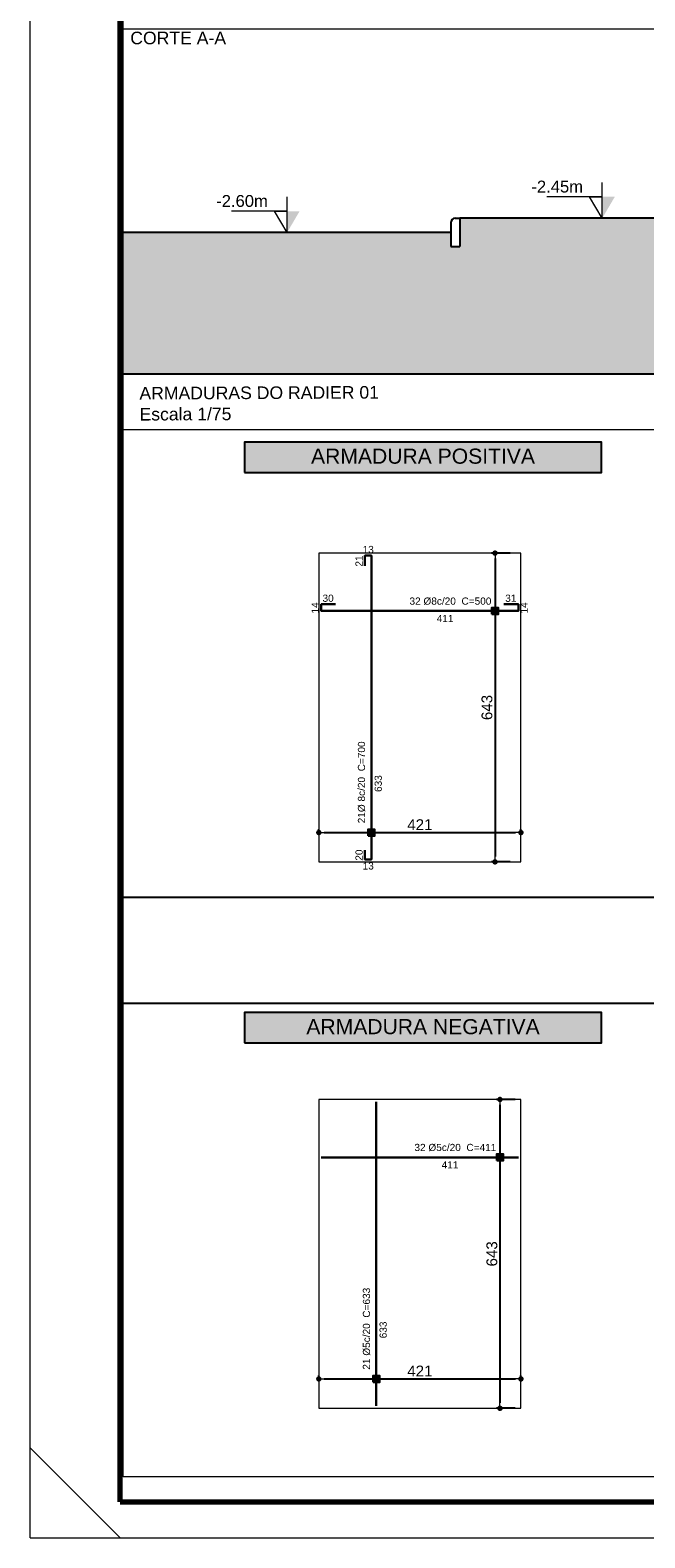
# Model space of a CAD drawing. Header units: millimetres. Extents: x 83 to 471, y -739 to 93.
# Tile 154 of 185: x 94 to 111, y -84 to -42. Entities that reach past the tile are written whole.
import ezdxf
from ezdxf.enums import TextEntityAlignment as Align

# ---------------------------------------------------------------- set-up
doc = ezdxf.new("R2010")
doc.units = ezdxf.units.MM
for name, color, linetype, lineweight in [('.', 7, 'Continuous', 5), ('__MAGNUS.Cota', 30, 'Continuous', 9), ('__MAGNUS.Margem', 7, 'Continuous', 70), ('__MAGNUS.Selo', 7, 'Continuous', 30), ('CORTE - RAMPA', 7, 'Continuous', 0), ('COTAS', 250, 'Continuous', 5), ('FUN_DES_ARMADURAS', 7, 'Continuous', 0), ('FUN_GEOMETRIA', 7, 'Continuous', 0), ('FUN_TXT_ARMADURAS', 7, 'Continuous', 0), ('PECA_COMPLETA', 7, 'Continuous', 0), ('SAP_DIMENSION_Y_ARM', 7, 'Continuous', 0)]:
    doc.layers.add(name, color=color, linetype=linetype, lineweight=lineweight)
doc.layers.add('PGCR_Arq_TEXTO', color=7, linetype='Continuous')
doc.layers.add('Selo', color=7, linetype='Continuous')
doc.styles.add('Arial', font='arial.ttf')
doc.styles.add('Arial Narrow', font='ARIALN.TTF')
doc.dimstyles.new('Copy of UM_75.000000', dxfattribs={"dimtxt": 0.3, "dimasz": 0.15, "dimexe": 0.1, "dimexo": 0.3, "dimgap": 0.07, "dimtad": 1, "dimdec": 0, "dimlfac": 75, "dimzin": 0, "dimdsep": 46, "dimtxsty": 'Arial', "dimblk": 'DOT', "dimcen": 0.09, "dimdle": 0.1, "dimclrd": 30, "dimclre": 30, "dimclrt": 7, "dimadec": 1, "dimazin": 2, "dimtfac": 1, "dimtdec": 0, "dimtofl": 0, "dimtmove": 0, "dimatfit": 3, "dimldrblk": 'DOT', "dimfxl": 1, "dimtolj": 1, "dimarcsym": 0})

# ---------------------------------------------------------------- blocks, each defined once
blk = doc.blocks.new('*U1862')
at = {"layer": '__MAGNUS.Margem', "lineweight": 9}
for p, q in [((-1005.92, -12.28), (-1005.92, 828.72)), ((-1005.92, 12.72), (-980.92, -12.28)), ((-1005.92, -12.28), (183.08, -12.28))]:
    blk.add_line(p, q, dxfattribs=at)
at = {"layer": '__MAGNUS.Margem', "linetype": 'Continuous'}
for q in [(-980.92, 818.72), (173.08, -2.28)]:
    blk.add_line((-980.92, -2.28), q, dxfattribs=at)
at = {"layer": '__MAGNUS.Selo', "style": 'Arial Narrow', "width": 1}
for tag, height, p in [('PROPRIETÁRIO', 3.4, (17.21, 48.91)), ('EDIFICAÇÃORESIDENCIAL', 3.4, (17.21, 40.61)), ('ESTRUTURAL', 3.4, (17.8, 20.69)), ('ANTEPROJETO', 2.43, (111.69, 13.5)), ('ARQ01/01', 5.5, (139.44, 9.5)), ('INDICADA', 2.43, (111.53, 8))]:
    blk.add_attdef(tag, text='', height=height, dxfattribs=at).set_placement(p, align=Align.MIDDLE_LEFT)
at = {"layer": '__MAGNUS.Selo', "lineweight": 30, "flags": 104}
for tag, p in [('ENDEREÇODAOBRA', (17.21, 33.54)), ('ENDEREÇODAOBRA', (17.21, 27.87)), ('TÍTULO', (17.21, 10.8))]:
    blk.add_attdef(tag, text='', height=3.4, dxfattribs=at).set_placement(p, align=Align.MIDDLE_LEFT)
blk = doc.blocks.new('_DOT')
at = {"layer": '__MAGNUS.Cota', "linetype": 'ByBlock'}
blk.add_line((-0.5, 0), (-1, 0), dxfattribs=at)
at = {"layer": '__MAGNUS.Cota', "linetype": 'ByBlock', "const_width": 0.5}
blk.add_lwpolyline([(-0.25, 0, 1), (0.25, 0, 1)], format="xyb", close=True, dxfattribs=at)
blk = doc.blocks.new('*D1471')
at = {"layer": 'COTAS', "color": 30, "lineweight": -2}
for p, q in [((2.508, 8.578), (1.988, 8.578)), ((2.088, 8.428), (2.088, 0.15)), ((2.508, 0), (1.988, 0))]:
    blk.add_line(p, q, dxfattribs=at)
at = {"layer": 'Defpoints', "color": 0}
for p in [(2.808, 8.578), (2.088, 0), (2.808, 0)]:
    blk.add_point(p, dxfattribs=at)
at = {"layer": 'COTAS', "color": 30, "linetype": 'ByBlock', "lineweight": -2, "xscale": 0.15, "yscale": 0.15, "zscale": 0.15}
for p, rotation in [((2.088, 8.578), 90), ((2.088, 0), 270)]:
    blk.add_blockref('_DOT', p, dxfattribs=dict(at, rotation=rotation))
at = {"layer": 'COTAS', "color": 7, "insert": (1.865, 4.289), "char_height": 0.3, "attachment_point": 5, "rotation": 90, "style": 'Arial'}
blk.add_mtext('\\A1;643', dxfattribs=at)
blk = doc.blocks.new('*D1472')
at = {"layer": 'COTAS', "color": 30, "lineweight": -2}
for p, q in [((-2.808, 0.791), (-2.808, 0.914)), ((2.808, 0.791), (2.808, 0.914)), ((-2.658, 0.814), (2.658, 0.814))]:
    blk.add_line(p, q, dxfattribs=at)
at = {"layer": 'Defpoints', "color": 0}
for p in [(-2.808, 0.491), (2.808, 0.814), (2.808, 0.491)]:
    blk.add_point(p, dxfattribs=at)
at = {"layer": 'COTAS', "color": 30, "linetype": 'ByBlock', "lineweight": -2, "xscale": 0.15, "yscale": 0.15, "zscale": 0.15, "rotation": 180}
blk.add_blockref('_DOT', (-2.808, 0.814), dxfattribs=at)
at = {"layer": 'COTAS', "color": 30, "linetype": 'ByBlock', "lineweight": -2, "xscale": 0.15, "yscale": 0.15, "zscale": 0.15}
blk.add_blockref('_DOT', (2.808, 0.814), dxfattribs=at)
at = {"layer": 'COTAS', "color": 7, "insert": (0, 1.035), "char_height": 0.3, "attachment_point": 5, "style": 'Arial'}
blk.add_mtext('\\A1;421', dxfattribs=at)
blk = doc.blocks.new('ponto')
at = {"layer": 'COTAS'}
h = blk.add_hatch(color=1, dxfattribs=at)
h.dxf.hatch_style = 1
h.paths.add_polyline_path([(-0.075, -0.075), (0.075, -0.075), (0.075, 0.075), (-0.075, 0.075)])
at = {"layer": 'COTAS', "color": 1, "lineweight": 30}
blk.add_lwpolyline([(-0.075, -0.075), (0.075, -0.075), (0.075, 0.075), (-0.075, 0.075)], close=True, dxfattribs=at)
blk = doc.blocks.new('*D682')
at = {"color": 30, "lineweight": -2}
for p, q in [((2.645, 8.578), (2.126, 8.578)), ((2.226, 8.428), (2.226, 0.15)), ((2.645, 0), (2.126, 0))]:
    blk.add_line(p, q, dxfattribs=at)
at = {"layer": 'Defpoints', "color": 0}
for p in [(2.945, 8.578), (2.226, 0), (2.945, 0)]:
    blk.add_point(p, dxfattribs=at)
at = {"color": 30, "linetype": 'ByBlock', "lineweight": -2, "xscale": 0.15, "yscale": 0.15, "zscale": 0.15}
for p, rotation in [((2.226, 8.578), 90), ((2.226, 0), 270)]:
    blk.add_blockref('_DOT', p, dxfattribs=dict(at, rotation=rotation))
at = {"color": 7, "insert": (2.002, 4.289), "char_height": 0.3, "attachment_point": 5, "rotation": 90, "style": 'Arial'}
blk.add_mtext('\\A1;643', dxfattribs=at)
blk = doc.blocks.new('*D683')
at = {"color": 30, "lineweight": -2}
for p, q in [((-2.808, 0.791), (-2.808, 0.914)), ((2.808, 0.791), (2.808, 0.914)), ((-2.658, 0.814), (2.658, 0.814))]:
    blk.add_line(p, q, dxfattribs=at)
at = {"layer": 'Defpoints', "color": 0}
for p in [(-2.808, 0.491), (2.808, 0.814), (2.808, 0.491)]:
    blk.add_point(p, dxfattribs=at)
at = {"color": 30, "linetype": 'ByBlock', "lineweight": -2, "xscale": 0.15, "yscale": 0.15, "zscale": 0.15, "rotation": 180}
blk.add_blockref('_DOT', (-2.808, 0.814), dxfattribs=at)
at = {"color": 30, "linetype": 'ByBlock', "lineweight": -2, "xscale": 0.15, "yscale": 0.15, "zscale": 0.15}
blk.add_blockref('_DOT', (2.808, 0.814), dxfattribs=at)
at = {"color": 7, "insert": (0, 1.035), "char_height": 0.3, "attachment_point": 5, "style": 'Arial'}
blk.add_mtext('\\A1;421', dxfattribs=at)
blk = doc.blocks.new('r01')
at = {"layer": 'FUN_DES_ARMADURAS', "lineweight": 30}
for points in [[(-1.525, 0.328), (-1.525, 0.068), (-1.348, 0.068), (-1.348, 8.51), (-1.525, 8.51), (-1.525, 8.227)], [(-2.34, 7.157), (-2.74, 7.157), (-2.74, 6.97), (2.74, 6.97), (2.74, 7.157), (2.33, 7.157)]]:
    blk.add_lwpolyline(points, dxfattribs=at)
at = {"layer": 'COTAS', "xscale": 1.2, "yscale": 1.2, "zscale": 1.2}
for p in [(2.088, 6.97), (-1.348, 0.814)]:
    blk.add_blockref('ponto', p, dxfattribs=at)
at = {"layer": 'FUN_TXT_ARMADURAS', "style": 'Arial'}
for s, p in [('21', (-1.59, 8.359)), ('14', (-2.809, 7.054)), ('14', (2.995, 7.054)), ('633', (-1.058, 2.176)), ('20', (-1.59, 0.189))]:
    blk.add_text(s, height=0.2, rotation=90, dxfattribs=at).set_placement(p, align=Align.CENTER)
for s, p in [('13', (-1.435, 8.578)), ('30', (-2.55, 7.225)), ('31', (2.526, 7.225)), ('411', (0.701, 6.661)), ('13', (-1.435, -0.211))]:
    blk.add_text(s, height=0.2, dxfattribs=at).set_placement(p, align=Align.CENTER)
blk.add_text('32 %%c8c/20  C=500', height=0.2, dxfattribs=at).set_placement((-0.288, 7.145))
blk.add_text('21%%c 8c/20  C=700', height=0.2, rotation=90, dxfattribs=at).set_placement((-1.523, 1.072))
at = {"layer": 'COTAS'}
dim = blk.add_linear_dim(base=(2.088, 0), p1=(2.808, 8.578), p2=(2.808, 0), angle=90, dimstyle='Copy of UM_75.000000', dxfattribs=at)
dim.commit()
dim.dimension.update_dxf_attribs({"geometry": '*D1471', "text_midpoint": (1.865, 4.289)})
dim = blk.add_linear_dim(base=(2.808, 0.814), p1=(-2.808, 0.491), p2=(2.808, 0.491), dimstyle='Copy of UM_75.000000', dxfattribs=at)
dim.commit()
dim.dimension.update_dxf_attribs({"geometry": '*D1472', "text_midpoint": (0, 1.035)})
blk = doc.blocks.new('HGFHFGHGF')
at = {"layer": 'FUN_DES_ARMADURAS', "lineweight": 30}
for points in [[(-1.21, 0.068), (-1.21, 8.51)], [(-2.74, 6.97), (2.74, 6.97)]]:
    blk.add_lwpolyline(points, dxfattribs=at)
at = {"layer": 'COTAS', "xscale": 1.2, "yscale": 1.2, "zscale": 1.2}
for p in [(2.226, 6.97), (-1.21, 0.814)]:
    blk.add_blockref('ponto', p, dxfattribs=at)
at = {"layer": 'FUN_TXT_ARMADURAS', "style": 'Arial'}
blk.add_text('32 %%c5c/20  C=411', height=0.2, dxfattribs=at).set_placement((-0.151, 7.145))
blk.add_text('411', height=0.2, dxfattribs=at).set_placement((0.838, 6.661), align=Align.CENTER)
blk.add_text('21 %%c5c/20  C=633', height=0.2, rotation=90, dxfattribs=at).set_placement((-1.385, 1.072))
blk.add_text('633', height=0.2, rotation=90, dxfattribs=at).set_placement((-0.921, 2.176), align=Align.CENTER)
dim = blk.add_linear_dim(base=(2.226, 0), p1=(2.945, 8.578), p2=(2.945, 0), angle=90, dimstyle='Copy of UM_75.000000')
dim.commit()
dim.dimension.update_dxf_attribs({"geometry": '*D682', "text_midpoint": (2.002, 4.289)})
dim = blk.add_linear_dim(base=(2.808, 0.814), p1=(-2.808, 0.491), p2=(2.808, 0.491), dimstyle='Copy of UM_75.000000')
dim.commit()
dim.dimension.update_dxf_attribs({"geometry": '*D683', "text_midpoint": (0, 1.035)})

msp = doc.modelspace()

# ---------------------------------------------------------------- hatches: boundary and pattern name
at = {"layer": '.', "true_color": 0x939598}
h = msp.add_hatch(dxfattribs=at)
h.set_pattern_fill('EARTH', color=252, scale=0.1)
h.paths.add_polyline_path([(105.97787, -48.3957), (105.72432, -48.3957), (105.72432, -48.01527), (96.62457, -48.01527), (96.62457, -51.94834), (163.25419, -51.94834), (163.25419, -47.61527), (156.43349, -47.61527), (155.76349, -48.28527), (113.35785, -48.28527), (112.68785, -47.61527), (105.97787, -47.61527), (105.97787, -48.3957)], is_closed=False)
h.paths.add_polyline_path([(194.51797, -47.61527), (183.20898, -47.61527), (183.20898, -49.21527), (183.74098, -49.21527), (183.74098, -49.68527), (182.40698, -49.68527), (182.40698, -49.21527), (182.93898, -49.21527), (182.93898, -47.61527), (175.1783, -47.61527), (175.1783, -49.21527), (175.7103, -49.21527), (175.7103, -49.68527), (174.3763, -49.68527), (174.3763, -49.21527), (174.9083, -49.21527), (174.9083, -47.61527), (163.25419, -47.61527), (163.25419, -51.94834), (194.51797, -51.94834), (194.51797, -47.61527)], is_closed=False)
h.paths.add_polyline_path([(111.49957, -48.23963), (111.49957, -47.66091), (112.10592, -47.66091), (112.10592, -48.23963)], flags=24)
h.paths.add_polyline_path([(156.57135, -48.23963), (156.57135, -47.66091), (157.1777, -47.66091), (157.1777, -48.23963)], flags=24)
h.paths.add_polyline_path([(116.16957, -49.06737), (116.16957, -48.48027), (116.77592, -48.48027), (116.77592, -49.06737)], flags=24)
h.paths.add_polyline_path([(120.7266, -48.39221), (120.7266, -48.0433), (121.33172, -48.0433), (121.33172, -48.39221)], flags=24)
h.paths.add_polyline_path([(132.5619, -48.39221), (132.5619, -48.0433), (133.16702, -48.0433), (133.16702, -48.39221)], flags=24)
h.paths.add_polyline_path([(142.69653, -48.39221), (142.69653, -48.0433), (143.30165, -48.0433), (143.30165, -48.39221)], flags=24)
h.paths.add_polyline_path([(147.3445, -48.39221), (147.3445, -48.0433), (147.94961, -48.0433), (147.94961, -48.39221)], flags=24)
h.paths.add_polyline_path([(126.7976, -49.06737), (126.7976, -48.48027), (127.40394, -48.48027), (127.40394, -49.06737)], flags=24)
h.paths.add_polyline_path([(138.1395, -49.06737), (138.1395, -48.48027), (138.74585, -48.48027), (138.74585, -49.06737)], flags=24)
h.paths.add_polyline_path([(151.89908, -49.06737), (151.89908, -48.48027), (152.50542, -48.48027), (152.50542, -49.06737)], flags=24)
h.paths.add_polyline_path([(172.95966, -49.00705), (172.95966, -48.22349), (173.566, -48.22349), (173.566, -49.00705)], flags=24)
h.paths.add_polyline_path([(183.83103, -49.00705), (183.83103, -48.22349), (184.43738, -48.22349), (184.43738, -49.00705)], flags=24)
h.paths.add_polyline_path([(145.26777, -48.88647), (149.36548, -48.88647), (149.36548, -50.64483), (145.26777, -50.64483)], flags=24)
h.paths.add_polyline_path([(130.03135, -48.88647), (134.12907, -48.88647), (134.12907, -50.64483), (130.03135, -50.64483)], flags=24)
h.paths.add_polyline_path([(114.35804, -49.86157), (119.33365, -49.86157), (119.33365, -50.84867), (114.35804, -50.84867)], flags=24)
h.paths.add_polyline_path([(124.18164, -49.86157), (129.15726, -49.86157), (129.15726, -50.84867), (124.18164, -50.84867)], flags=24)
h.paths.add_polyline_path([(136.49651, -49.86157), (141.47213, -49.86157), (141.47213, -50.84867), (136.49651, -50.84867)], flags=24)
h.paths.add_polyline_path([(153.84088, -49.86157), (158.81649, -49.86157), (158.81649, -50.84867), (153.84088, -50.84867)], flags=24)
h.paths.add_polyline_path([(176.50428, -50.36442), (181.4799, -50.36442), (181.4799, -51.35152), (176.50428, -51.35152)], flags=24)
h.paths.add_polyline_path([(119.55023, -48.88647), (123.64794, -48.88647), (123.64794, -50.64483), (119.55023, -50.64483)], flags=24)
at = {"layer": '.'}
h = msp.add_hatch(dxfattribs=at)
h.set_pattern_fill('ANSI31', color=256)
edge = h.paths.add_edge_path()
edge.add_arc((102.11199, -68.10525), 0.00884, 0, 360)
at = {"layer": 'COTAS'}
h = msp.add_hatch(color=256, dxfattribs=at)
h.dxf.hatch_style = 1
h.paths.add_polyline_path([(110.28307, -47.01887), (109.93286, -47.61527), (109.93286, -47.01887), (110.28307, -47.01887)])
h = msp.add_hatch(color=256, dxfattribs=at)
h.dxf.hatch_style = 1
h.paths.add_polyline_path([(101.52466, -47.41887), (101.17445, -48.01527), (101.17445, -47.41887), (101.52466, -47.41887)])
at = {"layer": 'Selo', "true_color": 0xecffb3}
h = msp.add_hatch(color=61, dxfattribs=at)
h.dxf.hatch_style = 1
h.paths.add_polyline_path([(99.99162, -54.67395), (109.91493, -54.67395), (109.91493, -53.83594), (99.99162, -53.83594)])
h = msp.add_hatch(color=61, dxfattribs=at)
h.dxf.hatch_style = 1
h.paths.add_polyline_path([(99.99162, -70.52041), (109.91493, -70.52041), (109.91493, -69.68239), (99.99162, -69.68239)])

# ---------------------------------------------------------------- linework, layer by layer
for p, q in [((105.72432, -47.74204), (105.72432, -48.3957)), ((105.8511, -47.61527), (105.97787, -47.61527)), ((113.88785, -47.61527), (105.97787, -47.61527)), ((105.97787, -47.61527), (105.97787, -48.3957)), ((105.72432, -48.01527), (96.62457, -48.01527)), ((105.72432, -48.3957), (105.97787, -48.3957)), ((163.25419, -51.94834), (96.62457, -51.94834)), ((96.62457, -66.47831), (163.25419, -66.47831)), ((96.62457, -69.42029), (163.25419, -69.42029))]:
    msp.add_line(p, q)
msp.add_arc((105.8511, -47.74204), 0.12678, 90, 180)
at = {"layer": 'COTAS'}
for p, q in [((109.93286, -47.61527), (109.93286, -46.62042)), ((101.17445, -48.01527), (101.17445, -47.02042)), ((109.93286, -47.01887), (108.39335, -47.01887)), ((109.93286, -47.61527), (109.58264, -47.01887)), ((109.58264, -47.01887), (109.93286, -47.01887)), ((101.17445, -47.41887), (99.63494, -47.41887)), ((101.17445, -48.01527), (100.82423, -47.41887)), ((100.82423, -47.41887), (101.17445, -47.41887))]:
    msp.add_line(p, q, dxfattribs=at)
at = {"layer": 'FUN_GEOMETRIA'}
for points in [[(107.6741, -56.91739), (102.05796, -56.91739), (102.05796, -65.49501), (107.6741, -65.49501)], [(107.6741, -72.09405), (102.05796, -72.09405), (102.05796, -80.67167), (107.6741, -80.67167)]]:
    msp.add_lwpolyline(points, close=True, dxfattribs=at)
at = {"layer": 'PECA_COMPLETA'}
for points in [[(194.51797, -82.57618), (96.62457, -82.57618), (96.62457, -1.236), (194.51797, -1.236)], [(194.51797, -51.94834), (96.53664, -51.94834), (96.53664, -42.35454), (194.51797, -42.35454)], [(96.62457, -51.94834), (113.28198, -51.94834), (113.28198, -53.49033), (96.62457, -53.49033)]]:
    msp.add_lwpolyline(points, close=True, dxfattribs=at)
at = {"layer": 'Selo'}
for points in [[(99.99162, -54.67395), (109.91493, -54.67395), (109.91493, -53.83594), (99.99162, -53.83594)], [(99.99162, -70.52041), (109.91493, -70.52041), (109.91493, -69.68239), (99.99162, -69.68239)]]:
    msp.add_lwpolyline(points, close=True, dxfattribs=at)

# ---------------------------------------------------------------- block references
for name, p in [('r01', (104.86603, -65.49501)), ('HGFHFGHGF', (104.86603, -80.67167))]:
    msp.add_blockref(name, p)
at = {"layer": '__MAGNUS.Selo', "color": 7, "true_color": 0xffffff, "xscale": 0.0999999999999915, "yscale": 0.0999999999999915, "zscale": 0.0999999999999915}
msp.add_blockref('*U1862', (194.62889, -83.04301), dxfattribs=at)

# ---------------------------------------------------------------- texts
at = {"layer": 'CORTE - RAMPA', "style": 'Arial'}
for s, p in [('-2.45m', (107.96504, -46.90032)), ('-2.60m', (99.20662, -47.30032))]:
    msp.add_text(s, height=0.33, dxfattribs=at).set_placement(p)
at = {"layer": 'PGCR_Arq_TEXTO', "insert": (97.07638, -53.23954), "char_height": 0.35, "width": 18.5220566, "attachment_point": 7, "rotation": 0.229093, "style": 'Arial'}
msp.add_mtext('\\A1;\\pxt14;ARMADURAS DO RADIER 01\\P\\ptz;Escala 1/75 ', dxfattribs=at)
at = {"layer": 'SAP_DIMENSION_Y_ARM', "lineweight": 9, "style": 'Arial'}
msp.add_text('CORTE A-A', height=0.35, dxfattribs=at).set_placement((96.81894, -42.78274))
at = {"layer": 'Selo', "style": 'Arial'}
for s, p in [('ARMADURA POSITIVA', (104.95328, -54.43404)), ('ARMADURA NEGATIVA', (104.95328, -70.28049))]:
    msp.add_text(s, height=0.4197748, dxfattribs=at).set_placement(p, align=Align.CENTER)

doc.saveas('drawing.dxf')
